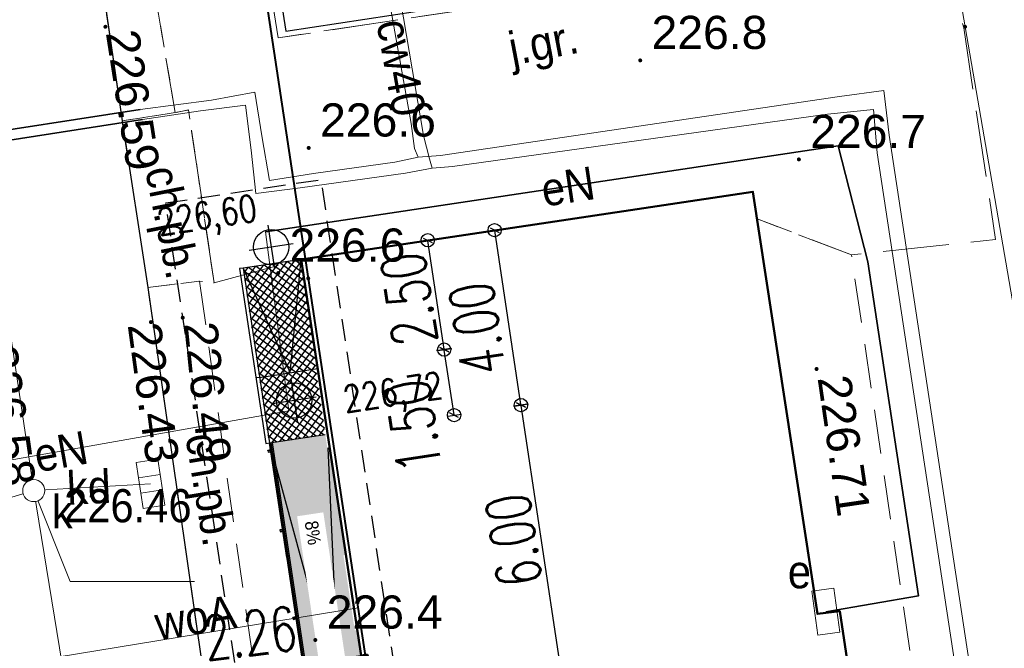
# Model space of a CAD drawing. Extents: x 6551780 to 6552081, y 5572957 to 5573171.
# Tile 7 of 19: x 6551816 to 6551838, y 5573067 to 5573081. Entities that reach past the tile are written whole.
import ezdxf
from ezdxf.enums import TextEntityAlignment as Align

# ---------------------------------------------------------------- set-up
doc = ezdxf.new("R2010")
doc.units = 0
doc.header["$LTSCALE"] = 0.5
doc.header["$PDMODE"] = 33
doc.header["$PDSIZE"] = 0.3
for name, pattern in [('1.0_0.5', [1.5, 1, -0.5]), ('1.5_0.5', [2, 1.5, -0.5]), ('2 1', [3, 2, -1]), ('219-500', [0, 0]), ('3 1', [4, 3, -1]), ('EGBU', [3, 2, -1])]:
    doc.linetypes.add(name, pattern=pattern)
doc.layers.add('.', color=7, linetype='Continuous', lineweight=15)
for name, color, linetype in [('203-punkt graniczny', 7, 'Continuous'), ('218-kontur użytku gruntowego', 7, 'Continuous'), ('219-działka ewidencyjna', 7, 'Continuous'), ('chodnik', 7, 'Continuous'), ('chodnik-Atr17', 7, 'Continuous'), ('jezdnia', 7, 'Continuous'), ('kratka ściekowa', 7, 'Continuous'), ('krawężnik', 7, 'Continuous'), ('obudowa ochronna przewodu', 7, 'Continuous'), ('OTRN_O', 7, 'Continuous'), ('P_odnośnik do wymiarów', 6, 'Continuous'), ('P_opis', 2, 'Continuous'), ('P_schody 2', 6, 'Continuous'), ('P_wymiary', 6, 'Continuous'), ('P_ściana', 7, 'Continuous'), ('przewód ciepłowniczy', 7, 'Continuous'), ('przewód ciepłowniczy-Atr1', 7, 'Continuous'), ('przewód elektroenergetyczny (linia)', 7, 'Continuous'), ('przewód elektroenergetyczny (linia)-Atr1', 7, 'Continuous'), ('przewód kanalizacyjny', 7, 'Continuous'), ('przewód kanalizacyjny-Atr1', 7, 'Continuous'), ('przewód wodociągowy', 7, 'Continuous'), ('przewód wodociągowy-Atr1', 7, 'Continuous'), ('rura ochronna - przewód elektroenergetyczny (linia)', 7, 'Continuous'), ('Strzałka', 7, 'Continuous'), ('szafa elektroenergetyczna lub kontener', 7, 'Continuous'), ('szafa elektroenergetyczna lub kontener-Atr17', 7, 'Continuous'), ('WYM-1', 6, 'Continuous')]:
    doc.layers.add(name, color=color, linetype=linetype)
for name, color, linetype, lineweight, true_color in [('EGB', 7, 'Continuous', 20, 0x000000), ('OTD', 7, 'Continuous', 20, 0x000000), ('OTK', 7, 'Continuous', 20, 0x000000), ('OTK_O', 7, 'Continuous', 20, 0x000000), ('OTRN', 7, 'Continuous', 20, 0x000000), ('OTRS', 7, 'Continuous', 20, 0x000000), ('OTRS_O', 7, 'Continuous', 20, 0x000000), ('SUK', 7, 'Continuous', 20, 0x803300), ('SUK_O', 7, 'Continuous', 20, 0x803300), ('SUPS', 7, 'Continuous', 20, 0x000000), ('SUPS_O', 7, 'Continuous', 20, 0x000000)]:
    doc.layers.add(name, color=color, linetype=linetype, lineweight=lineweight, true_color=true_color)
doc.styles.add('1-100', font='simplex.shx', dxfattribs={"width": 0.8, "height": 14})
doc.styles.add('BDOT', font='Arial.ttf', dxfattribs={"width": 0.8999999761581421})
doc.styles.add('GESUT', font='arial.ttf', dxfattribs={"width": 0.9, "height": 1.5})
doc.styles.add('plan', font='romans.shx', dxfattribs={"width": 0.7, "height": 1})
doc.styles.get("Standard").update_dxf_attribs({"font": 'arial.ttf', "width": 0.9})
doc.linetypes.add('MPNLZ', pattern='A,6,-2,[35,msgB.shx,S=0.016,R=0,X=-1,Y=0],6', length=14)
doc.dimstyles.new('Copy(2) of 50_plan', dxfattribs={"dimtxt": 1, "dimasz": 0.01, "dimexe": 0.18, "dimexo": 0.0625, "dimgap": 0.12, "dimtad": 1, "dimzin": 0, "dimdsep": 46, "dimtxsty": 'plan', "dimblk1": 'D', "dimblk2": 'D', "dimsah": 1, "dimcen": 0.09, "dimse1": 1, "dimse2": 1, "dimclrd": 240, "dimclre": 6, "dimclrt": 7, "dimadec": 0, "dimazin": 0, "dimtfac": 1, "dimtofl": 0, "dimtmove": 2, "dimatfit": 3, "dimldrblk": 'D', "dimfxl": 1, "dimtolj": 1, "dimtzin": 0, "dimarcsym": 0})
pattern_1 = [(45, (-128362.7426277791, 17465.91586563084), (-8.980256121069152, 8.980256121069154), []), (135, (-128362.7426277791, 17465.91586563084), (-8.980256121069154, -8.980256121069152), [])]

# ---------------------------------------------------------------- blocks, each defined once
blk = doc.blocks.new('203')
at = {"linetype": 'Continuous', "lineweight": 0}
h = blk.add_hatch(color=0, dxfattribs=at)
edge = h.paths.add_edge_path()
edge.add_arc((0, 0), 0.045, 0, 360)
blk = doc.blocks.new('US18')
at = {"color": 0, "linetype": 'Continuous', "lineweight": 13}
for p, q in [((-0.5, -0.25), (-0.5, 0.25)), ((-0.5, 0.25), (0.5, 0.25)), ((0.5, -0.25), (0.5, 0.25)), ((-0.5, -0.25), (0.5, -0.25))]:
    blk.add_line(p, q, dxfattribs=at)
blk = doc.blocks.new('US05')
at = {"color": 0, "linetype": 'Continuous', "lineweight": 13}
for p, q in [((-0.525, -0.25), (-0.525, 0.25)), ((-0.525, 0.25), (-0.175, 0.25)), ((-0.175, -0.25), (-0.175, 0.25)), ((-0.175, 0.25), (0.175, 0.25)), ((0.175, -0.25), (0.175, 0.25)), ((0.175, 0.25), (0.525, 0.25)), ((0.525, -0.25), (0.525, 0.25)), ((-0.525, -0.25), (-0.175, -0.25)), ((-0.175, -0.25), (0.175, -0.25)), ((0.175, -0.25), (0.525, -0.25))]:
    blk.add_line(p, q, dxfattribs=at)
blk = doc.blocks.new('SUPS_a')
at = {"layer": 'SUPS', "color": 0, "const_width": 0.09, "flags": 128}
blk.add_lwpolyline([(-0.045, 0, 1), (0.04499999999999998, 0, 1)], format="xyb", close=True, dxfattribs=at)
at = {"layer": 'SUPS_O', "color": 0, "style": 'GESUT', "width": 0.9}
blk.add_attdef('RZG', text='', height=1.5, dxfattribs=at).set_placement((1.371538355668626, -0.6844428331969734), align=Align.MIDDLE_LEFT)
blk.add_attdef('RZD', text='', height=1.5, dxfattribs=at).set_placement((1.371063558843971, -2.041690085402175), align=Align.TOP_LEFT)
blk = doc.blocks.new('SUKS')
at = {"color": 0, "lineweight": 18}
blk.add_wipeout([(-0.495, 0), (-0.4854887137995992, 0.0965697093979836), (-0.457320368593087, 0.18942829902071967), (-0.4115774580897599, 0.27500726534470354), (-0.35001785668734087, 0.35001785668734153), (-0.2750072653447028, 0.4115774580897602), (-0.18942829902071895, 0.45732036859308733), (-0.09656970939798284, 0.48548871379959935), (3.031000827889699e-17, 0.4949999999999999), (0.09656970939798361, 0.4854887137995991), (0.18942829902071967, 0.4573203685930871), (0.2750072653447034, 0.41157745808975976), (0.35001785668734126, 0.35001785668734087), (0.41157745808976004, 0.2750072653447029), (0.45732036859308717, 0.18942829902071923), (0.4854887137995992, 0.09656970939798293), (0.495, 0), (0.48548871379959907, -0.0965697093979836), (0.457320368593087, -0.18942829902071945), (0.4115774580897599, -0.2750072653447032), (0.35001785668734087, -0.3500178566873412), (0.27500726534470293, -0.41157745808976), (0.18942829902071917, -0.457320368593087), (0.09656970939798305, -0.4854887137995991), (-9.093002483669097e-17, -0.495), (-0.09656970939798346, -0.48548871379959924), (-0.18942829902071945, -0.4573203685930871), (-0.2750072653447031, -0.4115774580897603), (-0.35001785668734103, -0.3500178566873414), (-0.41157745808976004, -0.27500726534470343), (-0.45732036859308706, -0.18942829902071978), (-0.4854887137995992, -0.09656970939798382), (-0.495, -3.3306690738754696e-16)], dxfattribs=at).dxf.layer = 'SUK'
at = {"layer": 'SUK', "color": 0, "lineweight": 18}
blk.add_circle((0, 0), 0.5, dxfattribs=at)
blk = doc.blocks.new('A$C664B228D')
at = {"layer": 'EGB', "color": 18, "linetype": 'Continuous', "lineweight": 50, "true_color": 0x000000, "flags": 128}
blk.add_lwpolyline([(6551825.96, 5573065.55), (6551826.27, 5573063.46), (6551825.834149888, 5573063.437766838), (6551825.233137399, 5573063.187838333), (6551824.89, 5573062.87), (6551824.710589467, 5573062.591416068), (6551824.563776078, 5573062.150964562), (6551824.54, 5573061.92), (6551824.4, 5573061.89), (6551825.75, 5573052.92), (6551835.99, 5573054.41), (6551834.545887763, 5573064.044267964), (6551835.03, 5573064.12), (6551834.52, 5573067.54), (6551834.01, 5573067.48), (6551832.55, 5573077.03), (6551822.33, 5573075.5), (6551823.69, 5573066.54), (6551823.82, 5573066.56), (6551823.969790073, 5573066.215192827), (6551824.198282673, 5573065.913083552), (6551824.53, 5573065.65), (6551824.980528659, 5573065.468062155), (6551825.509349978, 5573065.434572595)], close=True, dxfattribs=at)
at = {"layer": 'OTD', "color": 18, "lineweight": 25, "true_color": 0x000000, "flags": 128}
blk.add_lwpolyline([(6551821.98, 5573080.66), (6551824.96, 5573081.11), (6551824.016716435, 5573087.055638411), (6551821.05, 5573086.61)], close=True, dxfattribs=at)
at = {"layer": 'OTK', "color": 18, "linetype": '3 1', "lineweight": 18, "true_color": 0x000000, "flags": 128}
blk.add_lwpolyline([(6551829.218178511, 5573088.38729003), (6551820.82, 5573086.61), (6551821.81, 5573080.51), (6551830.28995102, 5573081.780342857), (6551829.5, 5573086.65)], close=True, dxfattribs=at)
at = {"layer": 'OTK', "color": 18, "linetype": '2 1', "lineweight": 18, "true_color": 0x000000, "flags": 128}
for points in [[(6551837.7, 5573047.7), (6551835.99, 5573054.41), (6551834.545887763, 5573064.044267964), (6551835.03, 5573064.12), (6551834.52, 5573067.54), (6551834.01, 5573067.48), (6551832.643696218, 5573076.417124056), (6551834.78, 5573075.6), (6551837.774974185, 5573055.350791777), (6551839.04, 5573048.57)], [(6551820.03, 5573075.01), (6551821.27, 5573066.22), (6551823.69, 5573066.54), (6551823.82, 5573066.56), (6551823.969790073, 5573066.215192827), (6551823.76, 5573066.04), (6551824.271406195, 5573062.553139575), (6551822.74, 5573061.86), (6551822.32, 5573061.3), (6551823.47, 5573052.660916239), (6551824.04, 5573048.75), (6551824.96, 5573042.62), (6551823.74, 5573042.49), (6551823.51, 5573043.77), (6551822.53, 5573050.4), (6551822.07, 5573053.09), (6551820.68, 5573062.22), (6551820.1, 5573066.26), (6551818.86, 5573074.86)]]:
    blk.add_lwpolyline(points, close=True, dxfattribs=at)
at = {"layer": 'SUPS', "color": 36, "linetype": 'Continuous', "true_color": 0x803300}
blk.add_lwpolyline([(6551816.28, 5573070.27), (6551817.101745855, 5573068.213742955), (6551819.915013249, 5573068.213742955)], dxfattribs=at)
at = {"layer": 'SUPS', "color": 36, "true_color": 0x803300, "xscale": 0.5, "yscale": 0.5, "zscale": 0.5}
blk.add_blockref('SUPS_a', (6551816.28, 5573070.27, 226.46), dxfattribs=at).add_auto_attribs({'RZG': '226.46'})
at = {"layer": 'OTK_O', "color": 18, "true_color": 0x000000, "insert": (6551820.172493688, 5573070.278123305), "char_height": 0.75, "attachment_point": 5, "rotation": 279.3020547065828, "style": 'BDOT'}
blk.add_mtext('ch.pb.', dxfattribs=at)
at = {"layer": 'SUK_O', "color": 36, "true_color": 0x803300, "insert": (6551816.926401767, 5573069.789510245), "char_height": 0.75, "attachment_point": 5, "style": 'GESUT'}
blk.add_mtext('k', dxfattribs=at)
at = {"layer": 'SUK', "color": 36, "lineweight": 18, "true_color": 0x803300, "xscale": 0.5, "yscale": 0.5, "zscale": 0.5}
blk.add_blockref('SUKS', (6551816.28, 5573070.27, 226.461), dxfattribs=at)
blk = doc.blocks.new('OTRS')
at = {"layer": 'OTRS', "color": 0, "lineweight": -3, "const_width": 0.09}
blk.add_lwpolyline([(-0.045, 0, 1), (0.045, 0, 1)], format="xyb", close=True, dxfattribs=at)
at = {"layer": 'OTRS_O', "color": 0, "style": 'BDOT'}
blk.add_attdef('RZEDNA', (0.5138805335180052, 0.5151789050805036), '', height=1.5, dxfattribs=at)
blk = doc.blocks.new('OTRN')
at = {"layer": 'OTRN', "color": 0, "const_width": 0.09}
blk.add_lwpolyline([(-0.045, 0, 1), (0.045, 0, 1)], format="xyb", close=True, dxfattribs=at)
at = {"layer": 'OTRN_O', "color": 0, "style": 'BDOT'}
blk.add_attdef('RZEDNA', (0.5138805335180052, 0.5151789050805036), '', height=1.5, dxfattribs=at)
blk = doc.blocks.new('A$C664B2598')
at = {"layer": 'Strzałka', "color": 6, "linetype": 'Continuous', "lineweight": 40}
blk.add_lwpolyline([(6551817.0558679, 5573111.16653813), (6551820.46, 5573088.5), (6551822.49, 5573075.07), (6551826.58, 5573047.98), (6551827.19, 5573046.51), (6551828.21, 5573045.3), (6551829.71, 5573044.6), (6551831.36, 5573044.61), (6551832.82, 5573045.27), (6551842.33, 5573051.98), (6551862.33, 5573065.78), (6551862.541550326, 5573065.92977473)], dxfattribs=at)
at = {"layer": 'Strzałka', "linetype": 'MPNLZ', "lineweight": 25, "flags": 128}
blk.add_lwpolyline([(6551825.84, 5573052.93), (6551822.49, 5573075.07), (6551820.46, 5573088.5)], dxfattribs=at)
at = {"layer": 'OTRN', "color": 18, "true_color": 0x000000, "xscale": 0.5, "yscale": 0.5, "zscale": 0.5}
for p, values in [((6551830, 5573080, 226.83), {'RZEDNA': '226.8'}), ((6551822.5, 5573078.02, 226.605), {'RZEDNA': '226.6'}), ((6551833.59, 5573077.76, 226.71), {'RZEDNA': '226.7'}), ((6551821.81, 5573075.19, 226.561), {'RZEDNA': '226.6'}), ((6551822.65, 5573066.89, 226.413), {'RZEDNA': '226.4'})]:
    blk.add_blockref('OTRN', p, dxfattribs=at).add_auto_attribs(values)
at = {"layer": 'OTRS', "color": 18, "true_color": 0x000000}
ref = blk.add_blockref('OTRS', (6551817.9, 5573080.76, 226.587), dxfattribs=dict(at, xscale=0.5, yscale=0.5, zscale=0.5))
ref.add_attrib('RZEDNA', '226.59', (6551817.90698049, 5573080.627444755, 226.587), dxfattribs={"layer": 'OTRS_O', "color": 0, "height": 0.75, "rotation": 278.8514511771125, "style": 'BDOT'})
ref = blk.add_blockref('OTRS', (6551819.65, 5573074.18, 226.489), dxfattribs=dict(at, xscale=0.5, yscale=0.5, zscale=0.5))
ref.add_attrib('RZEDNA', '226.49', (6551819.678488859, 5573074.046073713, 226.489), dxfattribs={"layer": 'OTRS_O', "color": 0, "height": 0.75, "rotation": 275.9622784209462, "style": 'BDOT'})
ref = blk.add_blockref('OTRS', (6551818.93, 5573074.08, 226.427), dxfattribs=dict(at, xscale=0.5, yscale=0.5, zscale=0.5))
ref.add_attrib('RZEDNA', '226.43', (6551818.402936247, 5573074.017083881, 226.427), dxfattribs={"layer": 'OTRS_O', "color": 0, "height": 0.75, "rotation": 277.7321012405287, "style": 'BDOT'})
ref = blk.add_blockref('OTRS', (6551815.13, 5573073.66, 226.583), dxfattribs=dict(at, xscale=0.5, yscale=0.5, zscale=0.5))
ref.add_attrib('RZEDNA', '226.58', (6551815.148328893, 5573073.501111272, 226.583), dxfattribs={"layer": 'OTRS_O', "color": 0, "height": 0.75, "rotation": 277.9308182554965, "style": 'BDOT'})
ref = blk.add_blockref('OTRS', (6551833.99, 5573073.02, 226.71), dxfattribs=dict(at, xscale=0.5, yscale=0.5, zscale=0.5))
ref.add_attrib('RZEDNA', '226.71', (6551834.011018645, 5573072.819424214, 226.71), dxfattribs={"layer": 'OTRS_O', "color": 0, "height": 0.7500000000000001, "rotation": 278.2951725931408, "style": 'BDOT'})
blk = doc.blocks.new('zw$53FB')
at = {"layer": 'P_schody 2', "ltscale": 0.3}
h = blk.add_hatch(dxfattribs=at)
h.set_pattern_fill('ANSI37', color=253, scale=4, style=0)
h.set_pattern_definition(pattern_1)
h.paths.add_polyline_path([(0, -72.98694307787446), (0, -52.98694307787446), (0, 0), (400, -5), (400, -133.5), (0, -132.9999999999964)])
h.paths.add_polyline_path([(81.43440318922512, -20.35860079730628), (87.73692419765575, -21.93423104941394), (132.7117141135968, -33.17792852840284), (126.4091931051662, -31.60229827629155)], flags=16)
h.paths.add_polyline_path([(182.6222779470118, -81.50051761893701), (182.6222779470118, -83.33333333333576), (182.6222779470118, -49.66666666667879), (182.6222779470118, -66.5)], flags=16)
h = blk.add_hatch(dxfattribs=at)
h.set_pattern_fill('CHECKERED', color=130, scale=0.25, style=0)
h.set_pattern_definition([(0, (-128362.7426277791, 17465.91586563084), (6.35, 6.35), [6.35, -6.35]), (90, (-128359.5676277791, 17469.09086563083), (-6.35, 6.35), [6.35, -6.35])])
h.paths.add_polyline_path([(400, -125.9999999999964), (999.8706946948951, -125.9999999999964), (1000.129305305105, 0), (848, 0), (848, -5), (676, -5), (676, 0), (431, 0), (431, -5), (400, -5)])
at = {"layer": 'P_opis', "color": 12, "linetype": 'Continuous'}
for points in [[(-37.5, -12.98694307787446), (-37.5, -112.9869430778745)], [(313.3536851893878, -12.98694307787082), (313.3536851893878, -112.9869430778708)], [(1181.482294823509, -7.199668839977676), (1181.482294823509, -107.1996688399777)], [(-87.5, -62.98694307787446), (12.5, -62.98694307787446)], [(263.3536851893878, -62.98694307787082), (363.3536851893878, -62.98694307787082)], [(1131.482294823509, -57.19966883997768), (1231.482294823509, -57.19966883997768)], [(1530.640297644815, -107.4911172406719), (1530.640297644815, -207.4911172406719)], [(1203.919146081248, -158.2844074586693), (1203.919146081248, -258.2844074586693)], [(1480.640297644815, -157.4911172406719), (1580.640297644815, -157.4911172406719)], [(1153.919146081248, -208.2844074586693), (1253.919146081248, -208.2844074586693)]]:
    blk.add_lwpolyline(points, dxfattribs=at)
for centre in [(1181.482294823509, -57.19966883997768), (-37.5, -62.98694307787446), (313.3536851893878, -62.98694307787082), (1530.640297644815, -157.4911172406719), (1203.919146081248, -208.2844074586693)]:
    blk.add_circle(centre, 40, dxfattribs=at)
at = {"layer": 'P_schody 2', "color": 7, "ltscale": 0.3}
for points in [[(1158.872318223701, 289.3021410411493), (1158.872318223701, 12.26798437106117), (1112.40154632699, 87.72079111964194)], [(0, 0.02611384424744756), (0, -132.9999999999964), (400, -133), (400, -5)], [(916, 0), (1000, 0), (999.9999999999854, -132.9987590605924)], [(1324, -126), (1323.999999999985, 0)], [(1354, -126), (1353.999999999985, 0)], [(1384, -126), (1383.999999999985, 0)], [(1414, -126), (1413.999999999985, 0)], [(400, -133), (1000, -62.5002672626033), (431, -2.953506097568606)], [(0, -132.9999999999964), (0, -140.9999999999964), (400, -140.9999999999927), (400, -133)], [(1000, -125.9999999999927), (999.9999999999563, -125.9999999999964), (400, -125.9999999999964)], [(400, -133.5), (415.4999999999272, -133.5)], [(415.9999999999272, -133.5), (419.9999999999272, -133.5)], [(417.9999999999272, -134), (417.9999999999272, -129.9999999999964)], [(420.4999999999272, -133.5), (661.6408359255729, -133.5)], [(597.9999999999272, -133.5), (601.9999999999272, -133.5)], [(599.9999999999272, -134), (599.9999999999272, -129.9999999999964)], [(797.9999999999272, -133.5), (801.9999999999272, -133.5)], [(799.9999999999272, -134), (799.9999999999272, -129.9999999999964)], [(984.0000000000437, -133.5), (980.0000000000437, -133.5)], [(982.0000000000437, -134), (982.0000000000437, -129.9999999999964)], [(1294, -126), (1444, -126)]]:
    blk.add_lwpolyline(points, dxfattribs=at)
at = {"layer": 'P_schody 2', "ltscale": 0.3}
blk.add_lwpolyline([(1444, -126), (1443.999999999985, 0)], dxfattribs=at)
at = {"layer": 'P_schody 2', "color": 7, "ltscale": 0.3}
for points in [[(400, -129.9999999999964), (999.8797507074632, -129.9999999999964, 0.0001086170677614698), (1000, -129.991680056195, 0.0001086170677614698)], [(400, -133), (999.9828676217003, -133, 1.483686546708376e-05), (999.9999999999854, -132.9987590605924, 1.483686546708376e-05)]]:
    blk.add_lwpolyline(points, format="xyb", dxfattribs=at)
for points in [[(415.9999999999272, -139), (415.4999999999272, -139), (415.4999999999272, -133), (415.9999999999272, -133)], [(419.9999999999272, -139), (420.4999999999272, -139), (420.4999999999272, -133), (419.9999999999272, -133)], [(597.9999999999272, -139), (597.4999999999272, -139), (597.4999999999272, -133), (597.9999999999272, -133)], [(601.9999999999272, -139), (602.4999999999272, -139), (602.4999999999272, -133), (601.9999999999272, -133)], [(797.9999999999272, -139), (797.4999999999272, -139), (797.4999999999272, -133), (797.9999999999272, -133)], [(801.9999999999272, -139), (802.4999999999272, -139), (802.4999999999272, -133), (801.9999999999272, -133)], [(980.0000000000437, -139), (979.5000000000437, -139), (979.5000000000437, -133), (980.0000000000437, -133)], [(984.0000000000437, -139), (984.5000000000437, -139), (984.5000000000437, -133), (984.0000000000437, -133)], [(419.9999999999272, -138), (415.9999999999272, -138), (415.9999999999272, -134), (419.9999999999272, -134)], [(601.9999999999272, -138), (597.9999999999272, -138), (597.9999999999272, -134), (601.9999999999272, -134)], [(801.9999999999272, -138), (797.9999999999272, -138), (797.9999999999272, -134), (801.9999999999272, -134)], [(980.0000000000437, -138), (984.0000000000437, -138), (984.0000000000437, -134), (980.0000000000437, -134)]]:
    blk.add_lwpolyline(points, close=True, dxfattribs=at)
at = {"layer": 'P_wymiary', "ltscale": 0.3}
for points in [[(0, -132.9999999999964), (249.9999999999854, -62.5), (0, 0)], [(1444, -126), (1444, -127)], [(1444, -132), (1444.000000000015, -206.3571539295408)]]:
    blk.add_lwpolyline(points, dxfattribs=at)
at = {"layer": 'P_wymiary', "color": 7, "ltscale": 0.3}
for points in [[(1644, -209.953397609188), (1644, 0)], [(1652, -210.0972473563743), (1652, 0)]]:
    blk.add_lwpolyline(points, dxfattribs=at)
at = {"layer": 'P_ściana', "ltscale": 0.3}
for points in [[(250, -133), (249.9999999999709, -7.275957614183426e-12)], [(250, -133.0000000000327), (250, -140.9999999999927)]]:
    blk.add_lwpolyline(points, dxfattribs=at)
at = {"layer": 'P_opis', "color": 12, "linetype": 'Continuous', "char_height": 60, "width": 46.66666666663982, "attachment_point": 5, "rotation": 90.00000000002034, "line_spacing_factor": 0.8, "style": '1-100'}
for s, insert in [('226,72', (336.6183569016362, 160.5888291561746)), ('226,60', (-122.0734174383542, -195.6552685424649))]:
    blk.add_mtext(s, dxfattribs=dict(at, insert=insert))
at = {"layer": 'P_schody 2', "color": 7, "ltscale": 0.3, "insert": (1107.085872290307, 187.7279626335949), "char_height": 75, "width": 58.33333333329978, "attachment_point": 5, "rotation": 90.00000000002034, "line_spacing_factor": 0.8, "style": '1-100'}
blk.add_mtext('0.5%', dxfattribs=at)
at = {"layer": 'P_opis', "color": 12, "linetype": 'Continuous', "char_height": 60, "width": 46.66666666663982, "attachment_point": 5, "rotation": 90.00000000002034, "line_spacing_factor": 0.8, "style": '1-100', "bg_fill": 2}
for s, insert in [('227,17', (1244.195796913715, 96.6390602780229)), ('226,40', (1121.603695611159, -288.8785827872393))]:
    blk.add_mtext(s, dxfattribs=dict(at, insert=insert))
at = {"layer": 'P_opis', "color": 12, "linetype": 'Continuous', "insert": (588.3014477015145, -81.0854610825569), "char_height": 30, "width": 1330.025085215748, "attachment_point": 7, "line_spacing_factor": 0.8, "bg_fill": 2}
blk.add_mtext('8%', dxfattribs=at)
at = {"layer": 'P_schody 2', "color": 7, "ltscale": 0.3}
blk.add_lwpolyline([(999.9999999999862, -126), (1261.271459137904, -126), (1294, -126), (1294, 0), (1443.999999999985, 1.732303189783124e-11)], dxfattribs=at)
at = {"layer": 'P_opis', "color": 12, "linetype": 'Continuous', "insert": (1453.589632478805, -76.35144417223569), "char_height": 60, "width": 46.66666666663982, "attachment_point": 5, "rotation": 90.00000000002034, "line_spacing_factor": 0.8, "style": '1-100', "bg_fill": 2}
blk.add_mtext('226,37', dxfattribs=at)
at = {"layer": '.', "ltscale": 0.3}
h = blk.add_hatch(dxfattribs=at)
h.set_pattern_fill('ANSI37', color=253, scale=4, style=0)
h.set_pattern_definition(pattern_1)
h.paths.add_polyline_path([(1443.999999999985, 0), (1451.5, 0), (1451.5, -5), (1644, 0), (1644, -209.953397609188), (1444, -206.3571539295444)])
h.paths.add_polyline_path([(1475.434403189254, -20.35860079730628), (1481.736924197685, -21.93423104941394), (1526.711714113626, -33.17792852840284), (1520.409193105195, -31.60229827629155)], flags=16)
h.paths.add_polyline_path([(1576.622277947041, -81.50051761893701), (1576.622277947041, -83.33333333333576), (1576.622277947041, -49.66666666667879), (1576.622277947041, -66.5)], flags=16)
at = {"color": 7}
blk.add_line((1436.000000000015, -206.2133041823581), (1652, -210.0972473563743), dxfattribs=at)
at = {"color": 3, "ltscale": 0.3}
blk.add_lwpolyline([(1444, -132), (1444, -127)], dxfattribs=at)
at = {"layer": 'P_schody 2', "color": 7, "ltscale": 0.3}
for points in [[(1443.999999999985, -63), (1294, -63), (1323.999999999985, 0)], [(999.9999999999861, -127), (1261.685672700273, -127), (1295, -127), (1295, -127), (1444, -127)], [(999.9999999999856, -132), (1263.756740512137, -132), (1300, -132), (1300, -132), (1444, -132)]]:
    blk.add_lwpolyline(points, dxfattribs=at)
at = {"layer": 'P_wymiary', "ltscale": 0.3}
blk.add_lwpolyline([(1436, -126), (1436, -127)], dxfattribs=at)
at = {"layer": 'P_wymiary', "color": 7, "ltscale": 0.3}
blk.add_lwpolyline([(1436, -132), (1436.000000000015, -206.2133041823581)], dxfattribs=at)
blk = doc.blocks.new('_OBLIQUE')
at = {"color": 0, "linetype": 'ByBlock'}
blk.add_line((-0.5, -0.5), (0.5, 0.5), dxfattribs=at)
blk = doc.blocks.new('D')
at = {"layer": 'P_odnośnik do wymiarów'}
blk.add_line((0, -14.64794614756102), (0, 17.34764346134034), dxfattribs=at)
at = {"layer": 'P_odnośnik do wymiarów', "color": 7}
blk.add_circle((0, 0), 0.5, dxfattribs=at)
at = {"layer": 'P_odnośnik do wymiarów', "color": 7, "linetype": 'ByBlock'}
blk.add_point((0, 0), dxfattribs=at)
at = {"layer": 'P_odnośnik do wymiarów', "color": 3, "linetype": 'ByBlock', "xscale": 16, "yscale": 16, "zscale": 16, "rotation": 190}
blk.add_blockref('_OBLIQUE', (0, 0), dxfattribs=at)
blk = doc.blocks.new('*D120')
at = {"layer": 'Defpoints', "color": 0}
for p in [(6551827.302106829, 5573072.203262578), (6551822.875600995, 5573071.537066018), (6551823.639511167, 5573065.584464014)]:
    blk.add_point(p, dxfattribs=at)
at = {"layer": 'WYM-1', "color": 240, "linetype": 'Continuous', "lineweight": -2}
blk.add_line((6551828.193572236, 5573066.27997047), (6551827.303595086, 5573072.193373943), dxfattribs=at)
at = {"layer": 'WYM-1', "color": 240, "lineweight": -2, "xscale": 0.01, "yscale": 0.01, "zscale": 0.01}
for p, rotation in [((6551827.302106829, 5573072.203262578), 98.55887511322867), ((6551828.195060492, 5573066.270081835), 278.5588751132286)]:
    blk.add_blockref('D', p, dxfattribs=dict(at, rotation=rotation))
at = {"layer": 'WYM-1', "color": 7, "insert": (6551827.135488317, 5573069.144400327), "char_height": 1, "attachment_point": 5, "rotation": 98.55887511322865, "style": 'plan'}
blk.add_mtext('\\A1;6.00', dxfattribs=at)
blk = doc.blocks.new('*D121')
at = {"layer": 'Defpoints', "color": 0}
for p in [(6551826.706808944, 5573076.158686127), (6551822.329738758, 5573075.499929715), (6551822.875600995, 5573071.537066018)]:
    blk.add_point(p, dxfattribs=at)
at = {"layer": 'WYM-1', "color": 240, "linetype": 'Continuous', "lineweight": -2}
blk.add_line((6551827.300618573, 5573072.213151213), (6551826.708297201, 5573076.148797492), dxfattribs=at)
at = {"layer": 'WYM-1', "color": 240, "lineweight": -2, "xscale": 0.01, "yscale": 0.01, "zscale": 0.01}
for p, rotation in [((6551826.706808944, 5573076.158686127), 98.55887511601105), ((6551827.302106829, 5573072.203262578), 278.5588751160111)]:
    blk.add_blockref('D', p, dxfattribs=dict(at, rotation=rotation))
at = {"layer": 'WYM-1', "color": 7, "insert": (6551826.307692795, 5573073.928001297), "char_height": 1, "attachment_point": 5, "rotation": 98.55887511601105, "style": 'plan'}
blk.add_mtext('\\A1;4.00', dxfattribs=at)
blk = doc.blocks.new('*D122')
at = {"layer": 'Defpoints', "color": 0}
for p in [(6551825.565590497, 5573073.458806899), (6551822.500189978, 5573072.997458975), (6551823.843738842, 5573071.682772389)]:
    blk.add_point(p, dxfattribs=at)
at = {"layer": 'WYM-1', "color": 240, "linetype": 'Continuous', "lineweight": -2}
blk.add_line((6551825.787340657, 5573071.985400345), (6551825.567078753, 5573073.448918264), dxfattribs=at)
at = {"layer": 'WYM-1', "color": 240, "lineweight": -2, "xscale": 0.01, "yscale": 0.01, "zscale": 0.01}
for p, rotation in [((6551825.565590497, 5573073.458806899), 98.55887510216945), ((6551825.788828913, 5573071.97551171), 278.5588751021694)]:
    blk.add_blockref('D', p, dxfattribs=dict(at, rotation=rotation))
at = {"layer": 'WYM-1', "color": 7, "insert": (6551824.86702778, 5573071.731865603), "char_height": 1, "attachment_point": 5, "rotation": 98.55887510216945, "style": 'plan'}
blk.add_mtext('\\A1;1.50', dxfattribs=at)
blk = doc.blocks.new('*D123')
at = {"layer": 'Defpoints', "color": 0}
for p in [(6551825.446328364, 5573075.968981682), (6551825.193531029, 5573075.930935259), (6551822.500189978, 5573072.997458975)]:
    blk.add_point(p, dxfattribs=at)
at = {"layer": 'WYM-1', "color": 240, "linetype": 'Continuous', "lineweight": -2}
blk.add_line((6551825.564102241, 5573073.468695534), (6551825.195019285, 5573075.921046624), dxfattribs=at)
at = {"layer": 'WYM-1', "color": 240, "lineweight": -2, "xscale": 0.01, "yscale": 0.01, "zscale": 0.01}
for p, rotation in [((6551825.193531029, 5573075.930935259), 98.55887510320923), ((6551825.565590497, 5573073.458806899), 278.5588751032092)]:
    blk.add_blockref('D', p, dxfattribs=dict(at, rotation=rotation))
at = {"layer": 'WYM-1', "color": 7, "insert": (6551824.766465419, 5573074.602599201), "char_height": 1, "attachment_point": 5, "rotation": 98.55887510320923, "style": 'plan'}
blk.add_mtext('\\A1;2.50', dxfattribs=at)
blk = doc.blocks.new('*D126')
at = {"layer": 'Defpoints', "color": 0}
for p in [(6551820.152865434, 5573066.059279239), (6551822.499595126, 5573065.43474531), (6551820.255974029, 5573065.173560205)]:
    blk.add_point(p, dxfattribs=at)
at = {"layer": 'WYM-1', "color": 240, "linetype": 'Continuous', "lineweight": -2}
blk.add_line((6551822.386553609, 5573066.319308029), (6551820.162798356, 5573066.060435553), dxfattribs=at)
at = {"layer": 'WYM-1', "color": 240, "lineweight": -2, "xscale": 0.01, "yscale": 0.01, "zscale": 0.01}
for p, rotation in [((6551822.396486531, 5573066.320464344), 6.640046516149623), ((6551820.152865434, 5573066.059279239), 186.6400465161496)]:
    blk.add_blockref('D', p, dxfattribs=dict(at, rotation=rotation))
at = {"layer": 'WYM-1', "color": 7, "insert": (6551821.175232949, 5573067.044103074), "char_height": 1, "attachment_point": 5, "rotation": 6.640046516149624, "style": 'plan'}
blk.add_mtext('\\A1;2.26', dxfattribs=at)

msp = doc.modelspace()

# ---------------------------------------------------------------- linework, layer by layer
at = {"layer": '219-działka ewidencyjna', "color": 7, "linetype": '219-500', "lineweight": 18, "flags": 128}
for points in [[(6551835.63, 5573090.67), (6551837.35, 5573080.76)], [(6551837.35, 5573080.76), (6551838.45, 5573074.39)]]:
    msp.add_lwpolyline(points, dxfattribs=at)
at = {"layer": 'chodnik', "color": 7, "linetype": '1.0_0.5', "lineweight": 18}
msp.add_lwpolyline([(6551813.51320067, 5573110.670594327), (6551814.28, 5573105.64), (6551815.22, 5573099.42), (6551817.17, 5573086.23), (6551818.28, 5573078.63), (6551819.48, 5573078.82), (6551818.17, 5573086.54), (6551816.31, 5573099.26), (6551814.79, 5573109.83), (6551814.637840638, 5573110.828034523)], dxfattribs=at)
at = {"layer": 'przewód ciepłowniczy', "color": 212, "linetype": 'Continuous', "lineweight": 18, "true_color": 0xd200d2}
msp.add_lwpolyline([(6551824.98, 5573077.81), (6551824.89, 5573078.01), (6551824.82, 5573078.57), (6551823.98, 5573083.28), (6551823.88, 5573083.96), (6551823.78, 5573084.7), (6551823.66, 5573085.69), (6551822.62, 5573085.57), (6551820.54, 5573084.97), (6551819.54, 5573084.77), (6551819.38, 5573085.79), (6551817.46, 5573097.62), (6551815.83, 5573109.52), (6551815.630415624, 5573110.966986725)], dxfattribs=at)
at = {"layer": 'przewód kanalizacyjny', "color": 36, "linetype": 'Continuous', "lineweight": 18, "true_color": 0x803300, "flags": 128}
msp.add_lwpolyline([(6551816.28, 5573070.27), (6551812.35, 5573069.08)], dxfattribs=at)

# ---------------------------------------------------------------- block references
at = {"xscale": 0.01, "yscale": 0.01, "zscale": 0.01, "rotation": 278.5588744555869}
msp.add_blockref('zw$53FB', (6551822.329741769, 5573075.499961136), dxfattribs=at)
at = {"layer": '203-punkt graniczny', "color": 7, "linetype": 'Continuous', "lineweight": 18}
msp.add_blockref('203', (6551837.35, 5573080.76), dxfattribs=at)

# ---------------------------------------------------------------- texts
at = {"layer": 'OTK_O', "color": 18, "true_color": 0x000000, "insert": (6551827.149886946, 5573079.663259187), "char_height": 0.75, "attachment_point": 7, "rotation": 10.77561725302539, "style": 'BDOT'}
msp.add_mtext('j.gr.', dxfattribs=at)
at = {"layer": 'przewód ciepłowniczy-Atr1', "color": 212, "true_color": 0xd200d2, "width": 0.9}
msp.add_text('cw40', height=0.75, rotation=280.112, dxfattribs=at).set_placement((6551824.4, 5573080.92), align=Align.MIDDLE_LEFT)
at = {"layer": 'przewód elektroenergetyczny (linia)-Atr1', "color": 1, "width": 0.9000000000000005}
msp.add_text('eN', height=0.7499999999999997, rotation=10.023, dxfattribs=at).set_placement((6551816.3, 5573071.05), align=Align.MIDDLE_LEFT)
at = {"layer": 'szafa elektroenergetyczna lub kontener-Atr17', "color": 1, "width": 0.9}
msp.add_text('e', height=0.75, dxfattribs=at).set_placement((6551833.34, 5573068.06))

# ---------------------------------------------------------------- next in the draw order: linework, layer by layer
at = {"layer": '218-kontur użytku gruntowego', "color": 96, "linetype": 'Continuous', "lineweight": 18, "true_color": 0x008000, "flags": 128}
for points in [[(6551822.49, 5573075.07), (6551820.46, 5573088.5)], [(6551820.46, 5573088.5), (6551822.49, 5573075.07)], [(6551826.58, 5573047.98), (6551822.49, 5573075.07)], [(6551822.49, 5573075.07), (6551826.58, 5573047.98)]]:
    msp.add_lwpolyline(points, dxfattribs=at)
at = {"layer": '219-działka ewidencyjna', "color": 7, "linetype": '219-500', "lineweight": 18, "flags": 128}
for points in [[(6551820.46, 5573088.5), (6551822.49, 5573075.07)], [(6551822.49, 5573075.07), (6551826.58, 5573047.98)]]:
    msp.add_lwpolyline(points, dxfattribs=at)
at = {"layer": 'chodnik', "color": 7, "linetype": '1.0_0.5', "lineweight": 18, "flags": 128}
msp.add_lwpolyline([(6551818.86, 5573074.86), (6551820.03, 5573075.01), (6551820.36, 5573074.97), (6551819.78, 5573078.88), (6551819.48, 5573078.82), (6551818.28, 5573078.63)], close=True, dxfattribs=at)
at = {"layer": 'jezdnia', "color": 7, "linetype": '1.5_0.5', "lineweight": 18}
msp.add_lwpolyline([(6551822.07, 5573053.09), (6551820.68, 5573062.22), (6551820.1, 5573066.26), (6551820.1, 5573066.26), (6551818.86, 5573074.86), (6551818.28, 5573078.63), (6551817.17, 5573086.23)], dxfattribs=at)
at = {"layer": 'krawężnik', "color": 7, "linetype": 'Continuous', "lineweight": 25}
msp.add_lwpolyline([(6551813.51320067, 5573110.670594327), (6551814.28, 5573105.64), (6551815.22, 5573099.42), (6551817.17, 5573086.23), (6551818.28, 5573078.63), (6551818.86, 5573074.86), (6551820.1, 5573066.26), (6551820.1, 5573066.26), (6551820.68, 5573062.22), (6551822.07, 5573053.09), (6551822.53, 5573050.4), (6551823.51, 5573043.77), (6551823.74, 5573042.49)], dxfattribs=at)
at = {"layer": 'obudowa ochronna przewodu', "color": 7, "linetype": 'Continuous', "lineweight": 35, "flags": 128}
for points in [[(6551810.1, 5573077.56), (6551818.69, 5573078.89)], [(6551809.97, 5573077.3), (6551818.74, 5573078.66)]]:
    msp.add_lwpolyline(points, dxfattribs=at)
at = {"layer": 'OTK', "color": 18, "linetype": '3 1', "lineweight": 18, "true_color": 0x000000, "flags": 128}
msp.add_lwpolyline([(6551820.36, 5573074.97), (6551822.33, 5573075.5), (6551832.55, 5573077.03), (6551832.643696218, 5573076.417124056), (6551834.78, 5573075.6), (6551838.04, 5573075.95), (6551837.32, 5573080.74), (6551836.8, 5573082.41), (6551834.19, 5573082.01), (6551833.03, 5573081.88), (6551830.33, 5573081.5), (6551830.28995102, 5573081.780342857), (6551821.81, 5573080.51), (6551820.82, 5573086.61), (6551818.17, 5573086.54), (6551819.48, 5573078.82), (6551819.78, 5573078.88)], close=True, dxfattribs=at)
at = {"layer": 'przewód ciepłowniczy', "color": 212, "linetype": 'Continuous', "lineweight": 18, "true_color": 0xd200d2}
for points in [[(6551825.29, 5573077.56), (6551825.23, 5573077.77), (6551825.1, 5573078.3), (6551824.19, 5573083.63), (6551824.07, 5573084.28), (6551823.95, 5573085.06), (6551823.8, 5573086.06), (6551822.79, 5573085.86), (6551820.87, 5573085.39), (6551819.83, 5573085.18), (6551819.66, 5573086.21), (6551817.65, 5573097.98), (6551816.03, 5573109.95), (6551815.887420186, 5573111.002965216)], [(6551839.17, 5573053.87), (6551837.5, 5573065.69), (6551837.44, 5573066.39), (6551835.63, 5573078.31), (6551835.51, 5573079.32), (6551834.51, 5573079.18), (6551825.48, 5573077.85), (6551824.98, 5573077.81), (6551824.45, 5573077.7), (6551822.61, 5573077.44), (6551821.61, 5573077.28), (6551821.44, 5573078.29), (6551821.28, 5573079.28), (6551820.3, 5573079.1), (6551818.69, 5573078.89), (6551810.1, 5573077.56), (6551808.42, 5573077.34), (6551800.27, 5573076.32), (6551795.82, 5573075.79)], [(6551838.8, 5573054.1), (6551837.18, 5573065.96), (6551835.36, 5573077.91), (6551835.28, 5573078.89), (6551834.24, 5573078.78), (6551825.75, 5573077.6), (6551825.29, 5573077.56), (6551824.69, 5573077.45), (6551822.31, 5573077.12), (6551821.3, 5573076.99), (6551821.2, 5573077.97), (6551821.07, 5573078.99), (6551820.05, 5573078.86), (6551818.74, 5573078.66), (6551809.97, 5573077.3), (6551808.17, 5573077.06), (6551796.25, 5573075.54)]]:
    msp.add_lwpolyline(points, dxfattribs=at)
at = {"layer": 'przewód elektroenergetyczny (linia)', "color": 1, "linetype": 'Continuous', "lineweight": 18, "flags": 128}
msp.add_lwpolyline([(6551807, 5573069.41), (6551822.05, 5573072.07), (6551821.52, 5573076.12), (6551834.48, 5573078.07), (6551835.15, 5573075.44), (6551836.3, 5573067.89), (6551834.2, 5573067.53)], dxfattribs=at)
at = {"layer": 'przewód kanalizacyjny', "color": 36, "linetype": 'Continuous', "lineweight": 18, "true_color": 0x803300, "flags": 128}
for points in [[(6551812.87, 5573093.06), (6551816.28, 5573070.27), (6551818.37, 5573057.47), (6551820.77, 5573041.42), (6551820.87, 5573040.78), (6551821.39, 5573037.36)], [(6551816.28, 5573070.27), (6551818.92, 5573070.42)]]:
    msp.add_lwpolyline(points, dxfattribs=at)
at = {"layer": 'przewód wodociągowy', "color": 5, "linetype": 'Continuous', "lineweight": 18, "flags": 128}
msp.add_lwpolyline([(6551811.05, 5573065.54), (6551814.55, 5573066.13), (6551823.62, 5573067.62)], dxfattribs=at)
at = {"layer": 'rura ochronna - przewód elektroenergetyczny (linia)', "color": 0, "linetype": 'Continuous', "lineweight": 35, "flags": 128}
msp.add_lwpolyline([(6551821.52, 5573076.12), (6551834.48, 5573078.07), (6551835.15, 5573075.44), (6551836.3, 5573067.89), (6551834.2, 5573067.53)], dxfattribs=at)

# ---------------------------------------------------------------- next in the draw order: block references
at = {"layer": '203-punkt graniczny', "color": 7, "linetype": 'Continuous', "lineweight": 18}
msp.add_blockref('203', (6551822.49, 5573075.07), dxfattribs=at)
at = {"layer": 'kratka ściekowa', "color": 36, "linetype": 'Continuous', "lineweight": 18, "true_color": 0x803300, "rotation": 278.666}
msp.add_blockref('US05', (6551818.92, 5573070.42), dxfattribs=at)

# ---------------------------------------------------------------- next in the draw order: texts
at = {"layer": 'chodnik-Atr17', "color": 7, "width": 0.9000000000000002}
msp.add_text('ch.pb.', height=0.7499999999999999, rotation=281.252, dxfattribs=at).set_placement((6551818.794636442, 5573077.525673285))
at = {"layer": 'przewód elektroenergetyczny (linia)-Atr1', "color": 1, "width": 0.8999999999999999}
msp.add_text('eN', height=0.7500000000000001, rotation=8.557, dxfattribs=at).set_placement((6551827.77, 5573077.06), align=Align.MIDDLE_LEFT)
at = {"layer": 'przewód kanalizacyjny-Atr1', "color": 36, "true_color": 0x803300, "width": 0.8999999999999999}
msp.add_text('kd', height=0.7500000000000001, rotation=2.936, dxfattribs=at).set_placement((6551817.03, 5573070.32), align=Align.MIDDLE_LEFT)
at = {"layer": 'przewód wodociągowy-Atr1', "color": 5, "width": 0.8999999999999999}
msp.add_text('woA', height=0.7500000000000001, rotation=9.284, dxfattribs=at).set_placement((6551819.09, 5573066.88))

# ---------------------------------------------------------------- next in the draw order: block references
msp.add_blockref('A$C664B228D', (0, 0))

# ---------------------------------------------------------------- next in the draw order: linework, layer by layer
at = {"color": 30, "linetype": 'EGBU', "ltscale": 0.5, "flags": 128}
msp.add_lwpolyline([(6551822.39077668, 5573055.998111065), (6551819.263823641, 5573076.774975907), (6551822.773691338, 5573077.303216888), (6551825.900644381, 5573056.526352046), (6551822.390776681, 5573055.998111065)], dxfattribs=at)

# ---------------------------------------------------------------- next in the draw order: block references
msp.add_blockref('A$C664B2598', (0, 0))
at = {"layer": 'szafa elektroenergetyczna lub kontener', "color": 1, "linetype": 'Continuous', "lineweight": 18, "rotation": 97.814}
msp.add_blockref('US18', (6551834.2, 5573067.53), dxfattribs=at)

# ---------------------------------------------------------------- next in the draw order: dimensions: what is measured, and where the dimension line sits
at = {"layer": 'WYM-1', "linetype": 'Continuous'}
for base, p1, p2, picture, middle in [((6551826.706808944, 5573076.158686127), (6551822.875600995, 5573071.537066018), (6551822.329738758, 5573075.499929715), '*D121', (6551826.307692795, 5573073.928001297)), ((6551825.565590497, 5573073.458806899), (6551823.843738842, 5573071.682772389), (6551822.500189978, 5573072.997458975), '*D122', (6551824.86702778, 5573071.731865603))]:
    dim = msp.add_linear_dim(base=base, p1=p1, p2=p2, angle=98.5588751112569, dimstyle='Copy(2) of 50_plan', override={"dimblk1": 'D', "dimblk2": 'D'}, dxfattribs=at)
    dim.commit()
    dim.dimension.update_dxf_attribs({"geometry": picture, "text_midpoint": middle, "dimtype": 160})
for base, p1, p2, picture, middle in [((6551825.193531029, 5573075.930935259), (6551822.500189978, 5573072.997458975), (6551825.446328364, 5573075.968981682), '*D123', (6551824.766465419, 5573074.602599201)), ((6551827.302106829, 5573072.203262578), (6551823.639511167, 5573065.584464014), (6551822.875600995, 5573071.537066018), '*D120', (6551827.135488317, 5573069.144400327))]:
    dim = msp.add_linear_dim(base=base, p1=p1, p2=p2, angle=98.5588751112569, dimstyle='Copy(2) of 50_plan', override={"dimblk1": 'D', "dimblk2": 'D'}, dxfattribs=at)
    dim.commit()
    dim.dimension.update_dxf_attribs({"geometry": picture, "text_midpoint": middle})
dim = msp.add_aligned_dim(p1=(6551822.499595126, 5573065.43474531), p2=(6551820.255974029, 5573065.173560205), distance=-0.891700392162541, dimstyle='Copy(2) of 50_plan', override={"dimblk1": 'D', "dimblk2": 'D'}, dxfattribs=at)
dim.commit()
dim.dimension.update_dxf_attribs({"geometry": '*D126', "text_midpoint": (6551821.175232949, 5573067.044103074)})

doc.saveas('drawing.dxf')
